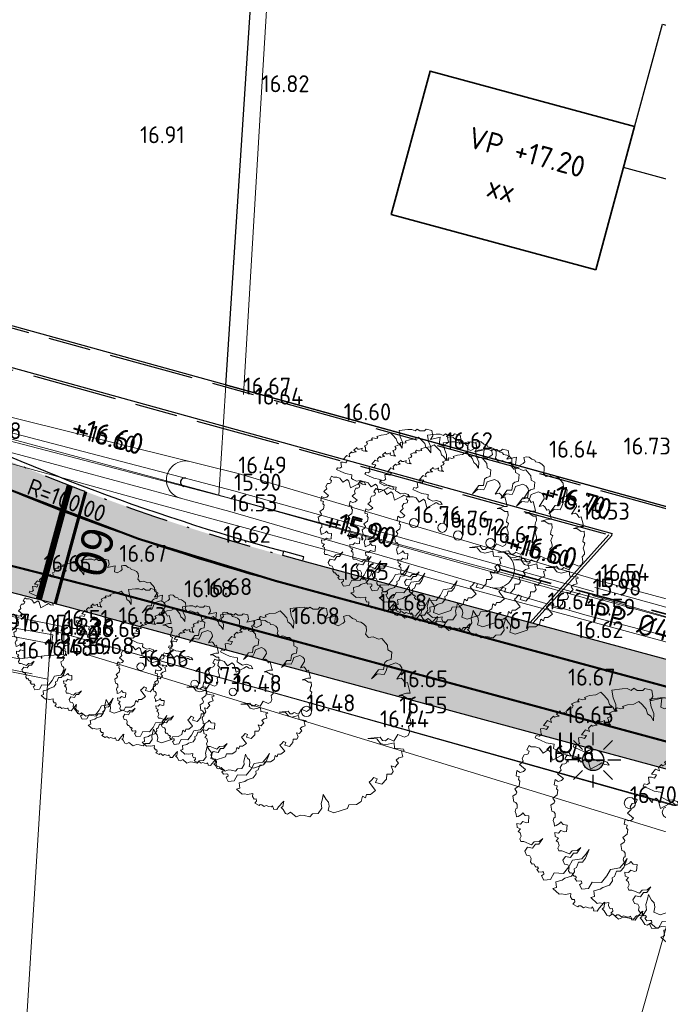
# Model space of a CAD drawing. Header units: metres. Extents: x 174255 to 175175, y 462028 to 462911.
# Tile 49 of 256: x 174619 to 174649, y 462233 to 462279. Entities that reach past the tile are written whole.
import ezdxf
from ezdxf.enums import TextEntityAlignment as Align
from ezdxf.lldxf.tags import DXFTag

# ---------------------------------------------------------------- set-up
doc = ezdxf.new("R2010")
doc.units = ezdxf.units.M
for name, pattern in [('RI-HWA', [7.4, 5, -2.4]), ('VH-GELEIDEBAND_50X200', [8, 4, -2, 0, -2]), ('VH-OPSLUITBAND_100X200', [16, 8, -2, 4, -2]), ('VH-OPSLUITBAND_120X250', [26, 16, -4, 2, -4]), ('VW-1-1_STREEP', [2, 1, -1])]:
    doc.linetypes.add(name, pattern=pattern)
for name, color, linetype, lineweight in [('B-ME-AL-PEIL_BRM-T20', 8, 'Continuous', 20), ('B-ME-AL-PEIL_MAAIVELD-T20', 8, 'Continuous', 20), ('B-ME-GR-BOOM-S', 8, 'Continuous', 20), ('B-ME-GR-HAAG-G', 8, 'GR-HAAG1', 20), ('B-ME-IE-TERREINAFSCHEIDING_KUNSTMATIG_RASTERHEKWERK-G', 8, 'IE-TERREINAFSCHEIDING-KUNSTMATIG-OPEN', 20), ('B-ME-WH-WATERGANG_SLOOT_BODEM-G', 8, 'Continuous', 20), ('B-ME-WH-WATERGANG_SLOOT_INSTEEK-G', 8, 'Continuous', 20), ('B-WE-GR-BOOM-S', 8, 'Continuous', 20), ('B-WE-GW-NAP-T20', 252, 'Continuous', 25), ('B-WE-IE-MEUBILAIR_WEGMEUBILAIR-LICHTMAST-UITHOUDER-6.00-S', 252, 'Continuous', 25), ('B-WE-OG-TERREIN_AGRARISCH-G', 8, 'Continuous', 20), ('B-WE-RI-PERSLEIDING-G', 8, 'RI-PERS', 20), ('B-WE-VH-KANTOPSLUITING-EINDVERLOOPBAND-50-200X200-G', 252, 'Continuous', 25), ('B-WE-VH-KANTOPSLUITING_ACHTERKANTBAND-G', 252, 'Continuous', 25), ('B-WE-VH-KANTOPSLUITING_GELEIDEBAND_50-200X200-G', 252, 'VH-GELEIDEBAND_50X200', 25), ('B-WE-VH-KANTOPSLUITING_OPSLUITBAND_100X200-G', 252, 'VH-OPSLUITBAND_100X200', 25), ('B-WE-VH-KANTOPSLUITING_OPSLUITBAND_120X250-G', 252, 'VH-OPSLUITBAND_120X250', 25), ('B-WE-VH-NAP-T20', 252, 'Continuous', 25), ('B-WE-VH-VERHARDING_ASFALT-G', 252, 'Continuous', 25), ('B-WE-VW-MARKERING_LANGS_STREEP_11_010-G', 8, 'VW-1-1_STREEP', 13), ('B-WE-WH-DUIKER_PP-G', 252, 'RI-HWA', 35), ('B-WE-WH-NAP-T20', 252, 'Continuous', 20), ('B-WE-WH-T20_BRM', 252, 'Continuous', 20), ('B-WE-WH-WATERGANG_BODEM-G', 252, 'Continuous', 25), ('B-XX-KG-GRENS_PERCEEL-BEREKEND-G', 213, 'Continuous', 20), ('B-XX-KG-GRENS_PERCEEL-G', 213, 'Continuous', 20), ('N-PV-KG-GRENS_UITGEEFBAAR-GEBIED-G', 170, 'Continuous', 30), ('N-WE-AL-WERKGRENS-G', 173, 'AL-WERKGRENS', 20), ('N-WE-OG-BEBOUWING_GARAGE-G', 142, 'Continuous', 25), ('N-WE-OG-BEBOUWING_WONINGBOUW-G', 7, 'Continuous', 35), ('N-WE-OG-BEBOUWING_WONINGBOUW_HUISNUMMER-T20', 7, 'Continuous', 25), ('N-WE-OG-BEBOUWING_WONINGBOUW_VLOERPEIL-T20', 7, 'Continuous', 25), ('N-WE-VH-T20', 7, 'Continuous', 25), ('N-WE-VH-VERHARDING_ASFALT-G', 50, 'Continuous', 25), ('N-WE-VH-VERHARDING_ASFALT_RIJBAAN-V', 254, 'Continuous', 25), ('N-WE-VH-VERHARDING_ASFALT_ROOD-V', 11, 'Continuous', 25), ('N-WE-VW-MARKERING_LANGS_STREEP_11_010-G', 7, 'VW-1-1_STREEP', 13), ('N-WE-VW-MARKERING_PUNTSTUK-V', 7, 'Continuous', 25)]:
    doc.layers.add(name, color=color, linetype=linetype, lineweight=lineweight)
doc.layers.add('N-WE-VH-MATERIAALGRENS-G', color=15, linetype='Continuous')
doc.styles.add('Drong', font='txt', dxfattribs={"height": 1.8})
doc.styles.add('NLCS-ISO-M500-T20', font='NLCS-ISO.ttf', dxfattribs={"height": 1})
doc.styles.get("Standard").update_dxf_attribs({"font": 'isocpeur.ttf'})
doc.linetypes.add('AL-WERKGRENS', pattern='A,10,[106,Afdeling.shx,S=1,R=0,X=0,Y=0],-2', length=12)
doc.linetypes.add('GR-HAAG1', pattern='A,6,[176,NLCS.SHX,S=0.125,R=0,X=0,Y=0],-2', length=8)
doc.linetypes.add('IE-TERREINAFSCHEIDING-KUNSTMATIG-OPEN', pattern='A,7,-1.5,[67,NLCS.SHX,S=0.75,R=0,X=0,Y=0],-1.5', length=10)
tags = doc.linetypes.add('RI-PERS', pattern='A,7,-2,["P",Standard,S=1.8,R=0,X=-0.5,Y=-0.9],-2,7,-2,[102,NLCS.SHX,S=1,R=180,X=0,Y=0],-2', length=22).pattern_tags.tags
tags[6] = DXFTag(74, 10)

# ---------------------------------------------------------------- blocks, each defined once
blk = doc.blocks.new('boom')
blk.add_lwpolyline([(-0.3058869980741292, 1.961443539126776), (-0.367967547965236, 2.058375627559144), (-0.4348348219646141, 2.112359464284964), (-0.4631247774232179, 2.207472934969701), (-0.5531377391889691, 2.307727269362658), (-0.6209857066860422, 2.375745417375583), (-0.7266629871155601, 2.320002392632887), (-0.8640880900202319, 2.305284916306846), (-0.9726863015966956, 2.266609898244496), (-0.9458113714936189, 2.227808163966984), (-1.008520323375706, 2.215868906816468), (-1.03390285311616, 2.221838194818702), (-1.086159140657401, 2.23527011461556), (-1.117513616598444, 2.197960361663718), (-1.084666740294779, 2.169604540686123), (-1.135430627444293, 2.169604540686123), (-1.165292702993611, 2.165127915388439), (-1.249446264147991, 2.128632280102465), (-1.21374823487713, 2.083561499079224), (-1.238172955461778, 2.046001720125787), (-1.294538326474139, 2.021588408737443), (-1.271991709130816, 1.976517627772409), (-1.266355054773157, 1.907032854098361), (-1.228778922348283, 1.87322959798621), (-1.330235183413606, 1.893887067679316), (-1.364053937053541, 1.910788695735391), (-1.358417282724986, 1.967127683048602), (-1.424176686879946, 1.937080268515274), (-1.482420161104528, 1.940836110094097), (-1.493692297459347, 1.976517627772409), (-1.572603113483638, 1.910788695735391), (-1.514359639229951, 1.867595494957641), (-1.570723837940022, 1.860083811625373), (-1.615815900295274, 1.843182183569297), (-1.638361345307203, 1.865717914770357), (-1.702241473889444, 1.803745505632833), (-1.679694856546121, 1.732382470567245), (-1.763198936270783, 1.76855995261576), (-1.851489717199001, 1.662658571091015), (-1.745539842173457, 1.645008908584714), (-1.784387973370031, 1.57793787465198), (-1.85502083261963, 1.59911855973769), (-1.918591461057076, 1.595588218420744), (-1.900932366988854, 1.475567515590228), (-1.890337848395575, 1.47203717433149), (-1.943312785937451, 1.436737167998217), (-2.006882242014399, 1.450857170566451), (-2.02807127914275, 1.401436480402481), (-1.918591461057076, 1.352016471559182), (-1.794983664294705, 1.295535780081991), (-1.625464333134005, 1.267295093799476), (-1.636060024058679, 1.168454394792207), (-1.590148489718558, 1.140214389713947), (-1.505388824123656, 1.09432404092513), (-1.410034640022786, 1.111974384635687), (-1.304084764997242, 1.076673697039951), (-1.26170551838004, 1.006073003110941), (-1.349996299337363, 1.020193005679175), (-1.417098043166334, 1.059023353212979), (-1.473604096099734, 1.023723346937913), (-1.660781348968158, 0.9248826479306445), (-1.706692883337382, 1.101384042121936), (-1.752603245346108, 1.143744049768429), (-1.862084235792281, 1.073144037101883), (-1.939780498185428, 1.179044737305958), (-2.021009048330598, 1.207284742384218), (-2.112830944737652, 1.207284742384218), (-2.157668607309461, 1.233627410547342), (-2.207795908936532, 1.145943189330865), (-2.162274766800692, 1.111974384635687), (-2.179932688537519, 1.055493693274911), (-2.211717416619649, 1.041373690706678), (-2.265102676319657, 1.033418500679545), (-2.306358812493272, 0.9604088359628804), (-2.285881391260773, 0.9001723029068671), (-2.335325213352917, 0.8507516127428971), (-2.36357765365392, 0.8260412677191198), (-2.23643874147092, 0.7201405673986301), (-2.282350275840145, 0.6777805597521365), (-2.352983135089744, 0.6601302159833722), (-2.42008370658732, 0.6989605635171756), (-2.44127391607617, 0.5859991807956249), (-2.423615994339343, 0.5789391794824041), (-2.374173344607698, 0.5683495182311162), (-2.38476786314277, 0.5048088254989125), (-2.356514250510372, 0.4730384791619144), (-2.374173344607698, 0.3741977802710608), (-2.465995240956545, 0.3035970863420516), (-2.427147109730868, 0.236526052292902), (-2.437742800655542, 0.2012260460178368), (-2.508375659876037, 0.1518053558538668), (-2.487185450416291, 0.02472465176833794), (-2.448337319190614, 0.0106046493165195), (-2.416176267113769, -0.03011826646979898), (-2.416176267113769, -0.1056329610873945), (-2.442840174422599, -0.123401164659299), (-2.460616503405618, -0.1767057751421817), (-2.438396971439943, -0.2344522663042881), (-2.433952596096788, -0.2966413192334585), (-2.398399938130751, -0.2833149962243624), (-2.322850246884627, -0.2433367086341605), (-2.296186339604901, -0.2078003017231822), (-2.247301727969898, -0.2655467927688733), (-2.162863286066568, -0.2744312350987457), (-2.170781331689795, -0.412212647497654), (-2.219308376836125, -0.4221115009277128), (-2.295564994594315, -0.3943947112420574), (-2.347062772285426, -0.448839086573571), (-2.426291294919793, -0.4369604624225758), (-2.417377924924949, -0.5220912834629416), (-2.34508267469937, -0.5537682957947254), (-2.393609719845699, -0.6111823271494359), (-2.349044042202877, -0.6398890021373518), (-2.333198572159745, -0.7101722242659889), (-2.355987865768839, -0.7674179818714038), (-2.336416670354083, -0.8247080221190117), (-2.272109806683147, -0.8247080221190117), (-2.109946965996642, -0.8903817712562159), (-2.049833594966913, -0.8288998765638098), (-1.946385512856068, -0.8219134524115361), (-1.868099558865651, -0.7562390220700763), (-1.954772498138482, -0.8764089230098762), (-2.02606890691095, -0.8764089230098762), (-2.084783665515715, -0.9672351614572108), (-2.196619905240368, -0.9462752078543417), (-2.251139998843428, -1.030114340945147), (-2.214793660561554, -1.112556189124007), (-2.14674231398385, -1.126996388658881), (-2.119881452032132, -1.18313371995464), (-2.127207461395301, -1.255135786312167), (-2.094242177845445, -1.306391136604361), (-2.061276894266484, -1.301509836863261), (-2.033195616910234, -1.347883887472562), (-2.006334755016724, -1.373511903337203), (-1.983137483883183, -1.367409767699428), (-1.962381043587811, -1.402801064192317), (-1.996567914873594, -1.423547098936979), (-1.952614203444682, -1.480904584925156), (-1.881799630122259, -1.473582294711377), (-1.851276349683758, -1.476023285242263), (-1.84517192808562, -1.523617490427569), (-1.869590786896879, -1.535821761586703), (-1.89523006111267, -1.555347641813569), (-1.84293977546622, -1.650591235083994), (-1.701030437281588, -1.636952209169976), (-1.624783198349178, -1.495622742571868), (-1.419942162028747, -1.506018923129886), (-1.30532276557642, -1.364175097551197), (-1.231639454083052, -1.225058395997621), (-1.02696254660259, -1.195052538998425), (-0.9341758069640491, -1.083213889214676), (-0.8714082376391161, -0.9904691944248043), (-0.9478207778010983, -1.181413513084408), (-1.013317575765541, -1.26324698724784), (-1.100645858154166, -1.265974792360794), (-1.141581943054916, -1.377813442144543), (-1.196161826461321, -1.405091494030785), (-1.185246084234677, -1.473285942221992), (-1.253470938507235, -1.566029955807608), (-1.395380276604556, -1.609674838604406), (-1.449211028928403, -1.651869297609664), (-1.586414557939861, -1.683966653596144), (-1.572767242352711, -1.806074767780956), (-1.651909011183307, -1.830624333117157), (-1.512728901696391, -1.953374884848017), (-1.463606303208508, -1.94246366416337), (-1.389922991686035, -1.958829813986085), (-1.264387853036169, -1.937008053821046), (-1.274154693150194, -2.007791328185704), (-1.235320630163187, -2.06854835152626), (-1.186353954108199, -2.065173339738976), (-1.179600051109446, -2.117492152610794), (-1.220123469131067, -2.164747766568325), (-1.117126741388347, -2.220442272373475), (-1.091799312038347, -2.19850197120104), (-1.051275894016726, -2.200189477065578), (-0.9955564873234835, -2.244070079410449), (-0.9499673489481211, -2.220442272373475), (-0.8891822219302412, -2.242381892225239), (-0.8199550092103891, -2.252508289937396), (-0.8030696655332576, -2.225505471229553), (-0.7743658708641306, -2.28626249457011), (-0.7777434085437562, -2.306515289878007), (-0.7000729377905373, -2.313265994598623), (-0.6561731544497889, -2.252508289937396), (-0.5481107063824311, -2.129306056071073), (-0.5362910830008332, -2.119179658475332), (-0.5582409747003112, -2.244070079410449), (-0.5970762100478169, -2.262634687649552), (-0.5514870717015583, -2.309890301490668), (-0.4958825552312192, -2.403423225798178), (-0.4448970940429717, -2.420410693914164), (-0.3735162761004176, -2.376242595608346), (-0.2409529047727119, -2.488361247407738), (-0.1389796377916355, -2.447590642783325), (-0.05400308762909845, -2.457783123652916), (0.0785602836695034, -2.488361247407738), (0.1431426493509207, -2.41361570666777), (0.2791058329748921, -2.410218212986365), (0.3599697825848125, -2.285145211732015), (0.3450814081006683, -2.174336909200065), (0.3782689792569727, -2.059551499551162), (0.3982423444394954, -1.961784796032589), (0.4636675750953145, -2.077842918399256), (0.519553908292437, -2.138910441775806), (0.5372727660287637, -2.232924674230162), (0.5124666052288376, -2.340019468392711), (0.6494309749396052, -2.392442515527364), (0.9663755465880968, -2.28754941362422), (1.000460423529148, -2.199785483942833), (1.181574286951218, -2.196114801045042), (1.293255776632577, -2.126619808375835), (1.326109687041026, -1.995529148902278), (1.392091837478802, -2.040497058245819), (1.416086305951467, -1.956557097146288), (1.509061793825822, -1.956557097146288), (1.632029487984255, -1.8666219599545), (1.47607071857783, -1.668764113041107), (1.524057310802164, -1.632790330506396), (1.587187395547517, -1.556243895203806), (1.665020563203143, -1.590820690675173), (1.632029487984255, -1.674759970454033), (1.775952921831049, -1.717929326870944), (1.890494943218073, -1.594280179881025), (1.896397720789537, -1.480046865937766), (2.008382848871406, -1.480046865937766), (2.048199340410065, -1.412886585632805), (2.000917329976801, -1.286028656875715), (2.092993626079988, -1.310902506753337), (2.130321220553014, -1.261154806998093), (2.172626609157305, -1.221355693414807), (2.115390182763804, -1.149220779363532), (2.182581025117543, -1.096985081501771), (2.272168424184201, -1.069623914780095), (2.239817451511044, -0.9427659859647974), (2.304519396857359, -0.9203794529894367), (2.29207725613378, -0.8930176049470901), (2.080550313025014, -0.8656557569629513), (2.06810817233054, -0.7387978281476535), (1.854092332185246, -0.7910335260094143), (1.744596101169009, -0.7562097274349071), (1.65749759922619, -0.644276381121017), (1.450948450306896, -0.6393017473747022), (1.736858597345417, -0.6042783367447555), (1.796356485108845, -0.6887898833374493), (1.868380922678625, -0.6919203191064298), (1.927878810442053, -0.6418387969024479), (2.059401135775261, -0.7013102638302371), (2.159608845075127, -0.544807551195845), (2.316183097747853, -0.6105385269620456), (2.397601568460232, -0.5667178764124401), (2.428917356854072, -0.4884665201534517), (2.403849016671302, -0.3588439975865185), (2.471286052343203, -0.2970555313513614), (2.465665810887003, -0.2408834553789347), (2.431196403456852, -0.1345072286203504), (2.458827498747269, -0.0654611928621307), (2.48093214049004, -0.00746263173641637), (2.42566994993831, 0.03672726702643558), (2.44224813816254, 0.1416769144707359), (2.469879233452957, 0.1913905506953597), (2.458827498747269, 0.3073876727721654), (2.381459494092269, 0.3046258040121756), (2.265409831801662, 0.3791955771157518), (2.182516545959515, 0.3791955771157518), (2.35935485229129, 0.4316704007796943), (2.445011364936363, 0.4316704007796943), (2.431196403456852, 0.4896696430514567), (2.380280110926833, 0.6839297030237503), (2.325674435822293, 0.6644365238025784), (2.274970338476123, 0.7502056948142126), (2.232065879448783, 0.7852924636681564), (2.130657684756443, 0.7580028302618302), (2.255468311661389, 0.9568301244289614), (2.247667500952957, 1.027004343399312), (2.200863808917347, 1.097179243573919), (2.107255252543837, 1.143962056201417), (1.916137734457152, 1.077686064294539), (1.877133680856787, 0.9607290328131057), (1.830329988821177, 0.8710616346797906), (1.670414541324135, 0.8866559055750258), (1.533902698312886, 0.7657999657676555), (1.697717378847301, 0.9841204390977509), (1.818628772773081, 0.9880186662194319), (1.845931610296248, 1.151759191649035), (1.900536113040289, 1.198542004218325), (1.998045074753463, 1.22193341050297), (2.017222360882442, 1.394816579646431), (1.920916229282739, 1.451441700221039), (1.912237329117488, 1.565008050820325), (1.781351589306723, 1.716587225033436), (1.70282295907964, 1.706775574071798), (1.570305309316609, 1.760739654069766), (1.462328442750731, 1.741116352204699), (1.393614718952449, 1.824515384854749), (1.413246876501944, 1.903007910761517), (1.408339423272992, 2.006030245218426), (1.348060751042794, 2.065731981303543), (1.279852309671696, 2.105967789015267), (1.188162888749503, 2.123849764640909), (1.163563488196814, 2.169674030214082), (1.084173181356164, 2.192027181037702), (1.018201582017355, 2.250144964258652), (0.9432849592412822, 2.259085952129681), (0.8782699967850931, 2.241509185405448), (0.9028096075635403, 2.123770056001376), (0.8635452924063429, 2.084523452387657), (0.745752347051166, 2.020747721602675), (0.6623150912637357, 2.059994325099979), (0.6837140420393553, 2.248067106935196), (0.4365452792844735, 2.192450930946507), (0.495441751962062, 2.285661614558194), (0.4709009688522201, 2.423024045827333), (0.3187523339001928, 2.457364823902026), (0.2794880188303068, 2.413212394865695), (0.1567864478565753, 2.413212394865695), (0.08316527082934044, 2.462270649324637), (0.02917742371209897, 2.418118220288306), (-0.05691346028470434, 2.454903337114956), (-0.1622366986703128, 2.452458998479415), (-0.3862238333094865, 2.424999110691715), (-0.3586719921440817, 2.258476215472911), (-0.2992636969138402, 2.118135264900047), (-0.3058869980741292, 1.961443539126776)])
blk.add_circle((0, 0), 0.12)
blk = doc.blocks.new('lichtmast 5.00 m')
blk.add_hatch(color=256).paths.add_polyline_path([(-0.2500000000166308, 0, 1), (0.2500000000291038, 0)])
for p, q in [((0, 0.3499999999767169), (0, 0.6500000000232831)), ((-0.2474873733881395, 0.2474873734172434), (-0.4596194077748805, 0.4596194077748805)), ((0.2474873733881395, 0.247487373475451), (0.4596194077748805, 0.4596194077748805)), ((-0.3500000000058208, 0), (-0.6499999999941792, 0)), ((-0.2500000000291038, 0), (0.2500000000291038, 0)), ((0.3500000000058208, 0), (0.6499999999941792, 0)), ((-0.2474873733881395, -0.2474873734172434), (-0.4596194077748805, -0.4596194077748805)), ((0, -0.6500000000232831), (0, -0.3499999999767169)), ((0.2474873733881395, -0.247487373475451), (0.459619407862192, -0.4596194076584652))]:
    blk.add_line(p, q)
blk.add_circle((0, 0), 0.2500000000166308)

msp = doc.modelspace()

# ---------------------------------------------------------------- hatches: boundary and pattern name
at = {"layer": 'N-WE-VH-VERHARDING_ASFALT_RIJBAAN-V'}
h = msp.add_hatch(color=256, dxfattribs=at)
h.dxf.hatch_style = 1
edge = h.paths.add_edge_path()
edge.add_line((174596.8540240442, 462266.6000458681), (174595.8688537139, 462263.5029599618))
edge.add_arc((174595.6409137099, 462262.788436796), 0.7499999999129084, -100.13378693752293, 72.30679935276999, ccw=False)
edge.add_line((174595.508953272, 462262.0501370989), (174594.9371247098, 462258.8508384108))
edge.add_line((174594.9371247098, 462258.8508384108), (174597.8584804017, 462258.3286881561))
edge.add_arc((174544.8543713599, 461961.7783097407), 301.2500000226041, 74.85963460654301, 79.86621309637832, ccw=False)
edge.add_line((174623.5362405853, 462252.5715798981), (174653.8788924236, 462244.3615667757))
edge.add_line((174653.8788924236, 462244.3615667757), (174660.8212337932, 462242.7757974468))
edge.add_line((174660.8212337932, 462242.7757974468), (174681.8867113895, 462237.0956494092))
edge.add_line((174681.8867113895, 462237.0956494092), (174682.5373243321, 462239.002504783))
edge.add_line((174682.5373243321, 462239.002504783), (174661.3063210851, 462244.7859102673))
edge.add_line((174661.3063210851, 462244.7859102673), (174655.7265810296, 462246.451523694))
edge.add_line((174655.7265810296, 462246.451523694), (174631.3990785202, 462253.0339778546))
edge.add_arc((174657.8440221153, 462350.7694752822), 101.2499999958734, 243.4005454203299, 254.8596346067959, ccw=False)
edge.add_arc((174564.0402764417, 462163.4432697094), 108.2499999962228, 63.40054542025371, 72.35434605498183)
at = {"layer": 'N-WE-VH-VERHARDING_ASFALT_ROOD-V'}
h = msp.add_hatch(color=256, dxfattribs=at)
h.dxf.hatch_style = 1
edge = h.paths.add_edge_path()
edge.add_arc((174564.0402764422, 462163.4432697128), 109.4999999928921, 63.4005454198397, 87.85029939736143)
edge.add_line((174568.1476818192, 462272.8662070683), (174568.10079363, 462271.6170867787))
edge.add_arc((174564.040276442, 462163.443269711), 108.2499999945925, 63.40054542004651, 87.85029939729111, ccw=False)
edge.add_arc((174657.8440221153, 462350.7694752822), 101.2499999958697, 243.4005454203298, 254.8596346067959)
edge.add_line((174631.3990785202, 462253.0339778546), (174655.7265810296, 462246.451523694))
edge.add_line((174655.7265810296, 462246.451523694), (174661.3063210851, 462244.7859102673))
edge.add_line((174661.3063210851, 462244.7859102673), (174682.5373243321, 462239.002504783))
edge.add_line((174682.5373243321, 462239.002504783), (174682.9421733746, 462240.1890606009))
edge.add_line((174682.9421733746, 462240.1890606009), (174661.5999745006, 462246.002756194))
edge.add_line((174661.5999745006, 462246.002756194), (174656.0686526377, 462247.6539162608))
edge.add_line((174656.0686526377, 462247.6539162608), (174631.7255593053, 462254.240588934))
edge.add_arc((174657.8440221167, 462350.7694752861), 100.0000000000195, 243.40054542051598, 254.8596346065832, ccw=False)
h = msp.add_hatch(color=256, dxfattribs=at)
h.dxf.hatch_style = 1
edge = h.paths.add_edge_path()
edge.add_arc((174557.0515240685, 462162.7677710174), 101.2500000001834, 79.8662130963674, 121.8054001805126)
edge.add_line((174503.6891395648, 462248.8143771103), (174495.8416462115, 462243.9477010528))
edge.add_arc((174760.0183891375, 461817.9638858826), 501.2499997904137, 121.8054001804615, 123.7976785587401)
edge.add_arc((174200.4188712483, 462653.9569358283), 504.7500001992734, 301.56478024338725, 303.7976785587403, ccw=False)
edge.add_line((174464.6364419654, 462223.8852696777), (174441.5798745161, 462209.7203043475))
edge.add_line((174441.5798745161, 462209.7203043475), (174426.6240007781, 462200.8053942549))
edge.add_line((174426.6240007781, 462200.8053942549), (174427.304206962, 462199.5881513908))
edge.add_line((174427.304206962, 462199.5881513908), (174442.2342023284, 462208.6552432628))
edge.add_line((174442.2342023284, 462208.6552432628), (174465.2907697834, 462222.8202085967))
edge.add_arc((174200.4188713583, 462653.9569356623), 506.0000000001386, 301.5647802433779, 303.7976785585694)
edge.add_arc((174760.0183892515, 461817.963885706), 500.0000000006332, 121.8054001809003, 123.7976785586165, ccw=False)
edge.add_line((174496.5004410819, 462242.8853972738), (174504.3479344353, 462247.7520733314))
edge.add_arc((174557.0515240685, 462162.7677710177), 99.9999999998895, 79.86621309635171, 121.80540018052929, ccw=False)
edge.add_line((174574.6462490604, 462261.2077306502), (174597.6385463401, 462257.0981886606))
edge.add_arc((174544.8543713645, 461961.7783097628), 300.0000000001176, 74.85963460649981, 79.86621309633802, ccw=False)
edge.add_line((174623.2097597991, 462251.364968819), (174653.5763551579, 462243.148477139))
edge.add_line((174653.5763551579, 462243.148477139), (174660.5279753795, 462241.5605883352))
edge.add_line((174660.5279753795, 462241.5605883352), (174681.4823111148, 462235.9104088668))
edge.add_line((174681.4823111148, 462235.9104088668), (174681.8867113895, 462237.0956494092))
edge.add_line((174681.8867113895, 462237.0956494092), (174660.8212337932, 462242.7757974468))
edge.add_line((174660.8212337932, 462242.7757974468), (174653.8788924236, 462244.3615667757))
edge.add_line((174653.8788924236, 462244.3615667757), (174623.5362405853, 462252.5715798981))
edge.add_arc((174544.8543713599, 461961.7783097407), 301.2500000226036, 74.85963460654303, 79.86621309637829)
edge.add_line((174597.8584804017, 462258.3286881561), (174574.8661831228, 462262.4382301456))

# ---------------------------------------------------------------- linework, layer by layer
at = {"layer": 'B-ME-GR-HAAG-G', "ltscale": 0.5}
msp.add_lwpolyline([(174629.8964723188, 462261.8199681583), (174630.7473264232, 462276.0799591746), (174631.7708484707, 462292.8118921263)], dxfattribs=at)
at = {"layer": 'B-ME-IE-TERREINAFSCHEIDING_KUNSTMATIG_RASTERHEKWERK-G', "ltscale": 0.5}
msp.add_line((174650.9014599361, 462240.8591965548), (174622.4562564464, 462249.5760933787), dxfattribs=at)
at = {"layer": 'B-ME-WH-WATERGANG_SLOOT_BODEM-G'}
for points in [[(174614.5489884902, 462261.187177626), (174616.6513341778, 462260.6157396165), (174629.4427367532, 462257.2869608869), (174646.4094580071, 462252.529562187)], [(174614.4440712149, 462260.8011823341), (174616.548503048, 462260.22917729), (174629.3383613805, 462256.9008004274), (174646.3014646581, 462252.1444161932)], [(174617.5929346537, 462250.6816361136), (174620.8388920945, 462250.061624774), (174620.9056854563, 462250.4894962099), (174615.4507467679, 462251.4519518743), (174598.7103845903, 462254.7743264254), (174586.502831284, 462257.1480661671), (174583.4200144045, 462257.7938884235), (174579.3712422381, 462258.4703072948), (174579.3002276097, 462258.02414528), (174583.2778165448, 462257.3174307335), (174617.5929346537, 462250.6816361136)], [(174646.3574604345, 462252.3381445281), (174663.2853279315, 462247.4767514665), (174676.9531762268, 462243.5653831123), (174681.1605737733, 462242.8187590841), (174682.6057040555, 462242.4742563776), (174694.6875581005, 462238.9314679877)], [(174646.4614555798, 462252.7209798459), (174663.4528438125, 462248.0214619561), (174677.0934673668, 462244.2297780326), (174680.9760497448, 462243.2117105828), (174681.4253470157, 462243.5195522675)]]:
    msp.add_lwpolyline(points, dxfattribs=at)
for centre, radius, start, end in [((174627.1217472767, 462257.6843037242), 0.200000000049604, 75.41313869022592, 255.4131386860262), ((174641.7997134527, 462253.614402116), 0.1999999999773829, 254.3367225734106, 73.47497586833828)]:
    msp.add_arc(centre, radius, start, end, dxfattribs=at)
at = {"layer": 'B-ME-WH-WATERGANG_SLOOT_INSTEEK-G'}
for points in [[(174735.4715005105, 462458.9446241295), (174719.5907471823, 462419.5142797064), (174712.4147626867, 462400.6510472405), (174704.8279010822, 462381.5236207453), (174697.3428314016, 462362.4395456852), (174689.2945885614, 462343.4406359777), (174687.8497777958, 462338.8945179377), (174684.7501937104, 462318.704484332), (174682.5371537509, 462298.817173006), (174680.9050577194, 462277.6378016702), (174679.7402840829, 462260.9546811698), (174679.1487384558, 462252.6316690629), (174679.6844743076, 462247.5085952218), (174679.0728473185, 462245.9955844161), (174677.7460215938, 462244.642675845), (174646.7433779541, 462253.0238288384), (174629.6444792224, 462258.0968777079), (174616.2893949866, 462261.3954567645), (174614.2493288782, 462262.0021213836), (174613.8696732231, 462260.5406025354), (174615.2393840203, 462260.0755571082)], [(174615.2393840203, 462260.0755571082), (174629.245689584, 462256.3070889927), (174646.10537275, 462251.3922095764)], [(174615.1700903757, 462250.1034859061), (174619.3234954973, 462249.3612537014), (174620.486179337, 462249.4905871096), (174621.3971387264, 462249.5553919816), (174621.433812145, 462250.860485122), (174615.2552007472, 462252.0904363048), (174598.8210714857, 462255.4232474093), (174586.7066864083, 462258.0531163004), (174579.3351683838, 462259.1437633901), (174578.78519711, 462258.1949091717), (174579.1195386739, 462257.4325315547), (174583.4678398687, 462256.42486457), (174615.1700903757, 462250.1034859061)], [(174646.10537275, 462251.3922095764), (174663.2525589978, 462246.954824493), (174676.8526264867, 462242.9010265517), (174680.7497306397, 462242.1111236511), (174694.4664259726, 462238.0797846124)]]:
    msp.add_lwpolyline(points, dxfattribs=at)
for centre, radius, start, end in [((174627.1489865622, 462257.7945884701), 0.8918515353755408, 76.12615920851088, 256.1261592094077), ((174627.1489865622, 462257.7945884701), 0.8918515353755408, 76.12615920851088, 256.1261592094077), ((174641.7871384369, 462253.5720175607), 0.8841773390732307, 253.4749758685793, 73.4749758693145), ((174641.7871384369, 462253.5720175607), 0.8841773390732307, 253.4749758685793, 73.4749758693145)]:
    msp.add_arc(centre, radius, start, end, dxfattribs=at)
at = {"layer": 'B-WE-OG-TERREIN_AGRARISCH-G'}
msp.add_lwpolyline([(174661.0420000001, 462164.9899999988), (174657.314, 462166.3550000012), (174653.528, 462169.9040000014), (174653.956, 462175.5969999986), (174642.05, 462177.9780000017), (174635.171, 462178.1100000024), (174633.299, 462175.8200000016), (174626.556, 462177.9490000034), (174623.598, 462185.4020000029), (174633.187, 462221.1050000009), (174644.419, 462217.6980000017), (174651.046, 462240.9490000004)], dxfattribs=at)
at = {"layer": 'B-WE-RI-PERSLEIDING-G', "ltscale": 0.4}
msp.add_lwpolyline([(174678.601, 462235.916), (174677.345, 462236.905), (174677.165, 462238.047), (174677.778, 462240.685), (174677.778, 462241.827), (174677.237, 462242.639), (174676.371, 462242.951), (174624.865, 462256.92), (174615.773, 462259.439), (174612.075, 462260.494), (174591.579, 462265.81), (174584.118, 462267.779), (174582.764, 462268.333), (174581.986, 462269.543), (174581.633, 462270.665), (174581.698, 462272.052), (174581.859, 462273.599), (174577.122, 462274.263), (174577.996, 462279.885), (174578.786, 462288.205), (174580.186, 462301.035), (174580.966, 462308.485)], dxfattribs=at)
at = {"layer": 'B-WE-VH-KANTOPSLUITING-EINDVERLOOPBAND-50-200X200-G'}
msp.add_lwpolyline([(174631.7255593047, 462254.2405889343), (174632.6908481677, 462253.9794043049), (174632.7430850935, 462254.1724620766), (174631.7777962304, 462254.4336467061)], close=True, dxfattribs=at)
msp.add_lwpolyline([(174631.7255593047, 462254.2405889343), (174632.6908481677, 462253.9794043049), (174632.7430850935, 462254.1724620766), (174631.7777962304, 462254.4336467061)], close=True, dxfattribs=at)
at = {"layer": 'B-WE-VH-KANTOPSLUITING_ACHTERKANTBAND-G'}
for p, q in [((174612.2993999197, 462264.9296914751), (174647.2882740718, 462255.2618452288)), ((174612.2993999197, 462264.9296914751), (174647.2882740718, 462255.2618452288)), ((174643.5492619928, 462251.0413710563), (174647.2616401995, 462255.1654545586)), ((174643.5492619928, 462251.0413710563), (174647.2616401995, 462255.1654545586)), ((174647.2616401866, 462255.1654545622), (174647.2882733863, 462255.2618426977)), ((174647.2616401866, 462255.1654545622), (174647.2882733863, 462255.2618426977))]:
    msp.add_line(p, q, dxfattribs=at)
msp.add_lwpolyline([(174673.6457587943, 462249.9501525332), (174584.7039725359, 462274.5258365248)], dxfattribs=at)
msp.add_lwpolyline([(174673.6457587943, 462249.9501525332), (174584.7039725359, 462274.5258365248)], dxfattribs=at)
msp.add_arc((174657.8440221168, 462350.769475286), 99.8, 243.400545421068, 254.8596346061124, dxfattribs=at)
msp.add_arc((174657.8440221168, 462350.769475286), 99.8, 243.400545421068, 254.8596346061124, dxfattribs=at)
at = {"layer": 'B-WE-VH-KANTOPSLUITING_GELEIDEBAND_50-200X200-G', "ltscale": 0.5}
msp.add_arc((174657.8440221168, 462350.769475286), 100, 243.400545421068, 254.8596346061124, dxfattribs=at)
msp.add_arc((174657.8440221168, 462350.769475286), 100, 243.400545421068, 254.8596346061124, dxfattribs=at)
at = {"layer": 'B-WE-VH-KANTOPSLUITING_OPSLUITBAND_100X200-G', "ltscale": 0.5}
msp.add_line((174612.2727667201, 462264.83330334), (174647.2616421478, 462255.1654567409), dxfattribs=at)
msp.add_line((174612.2727667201, 462264.83330334), (174647.2616421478, 462255.1654567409), dxfattribs=at)
msp.add_lwpolyline([(174673.7451681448, 462249.818937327), (174584.6403440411, 462274.4396706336)], dxfattribs=at)
msp.add_lwpolyline([(174673.7451681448, 462249.818937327), (174584.6403440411, 462274.4396706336)], dxfattribs=at)
at = {"layer": 'B-WE-VH-KANTOPSLUITING_OPSLUITBAND_120X250-G', "ltscale": 0.5}
msp.add_line((174643.419427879, 462251.0765011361), (174647.1323428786, 462255.2011809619), dxfattribs=at)
msp.add_line((174643.419427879, 462251.0765011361), (174647.1323428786, 462255.2011809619), dxfattribs=at)
at = {"layer": 'B-WE-VH-VERHARDING_ASFALT-G'}
for p, q in [((174632.6921541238, 462253.9842308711), (174656.0686526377, 462247.6539162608)), ((174623.2097597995, 462251.3649688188), (174653.5763551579, 462243.148477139))]:
    msp.add_line(p, q, dxfattribs=at)
msp.add_arc((174544.8543713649, 461961.7783097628), 300, 74.8596346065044, 79.86621309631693, dxfattribs=at)
at = {"layer": 'B-WE-VW-MARKERING_LANGS_STREEP_11_010-G', "ltscale": 2, "const_width": 0.1, "flags": 128}
msp.add_lwpolyline([(174597.8055733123, 462266.2925148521, -0.03677538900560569), (174612.5092762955, 462260.2359272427, 0.05004141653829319), (174631.3990785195, 462253.0339778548), (174655.7265810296, 462246.451523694), (174661.3063210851, 462244.7859102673)], format="xyb", dxfattribs=at)
at = {"layer": 'B-WE-VW-MARKERING_LANGS_STREEP_11_010-G', "ltscale": 2, "flags": 128}
msp.add_lwpolyline([(174595.9215243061, 462258.674891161, 0.1, 0.1, 0), (174597.858480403, 462258.3286881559, 0.1, 0.1, -0.02184879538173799), (174623.5362405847, 462252.5715798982, 0.1, 0.1, 0), (174653.8788924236, 462244.3615667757, 0.1, 0.1, 0), (174660.8212337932, 462242.7757974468, 0, 0, 0)], format="xyseb", dxfattribs=at)
at = {"layer": 'B-WE-WH-DUIKER_PP-G', "ltscale": 0.5, "flags": 128}
msp.add_lwpolyline([(174641.9929102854, 462253.5626818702), (174656.6982773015, 462249.6259444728)], dxfattribs=at)
at = {"layer": 'B-WE-WH-WATERGANG_BODEM-G'}
for centre, radius, start, end in [((174627.1217472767, 462257.6843037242), 0.200000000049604, 75.41313869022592, 255.4131386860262), ((174641.7997134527, 462253.614402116), 0.1999999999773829, 254.3367225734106, 73.47497586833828)]:
    msp.add_arc(centre, radius, start, end, dxfattribs=at)
at = {"layer": 'B-XX-KG-GRENS_PERCEEL-BEREKEND-G'}
for points in [[(174630, 462262.01), (174584.707, 462274.525), (174591.833, 462347.751), (174635.8, 462345.444)], [(174538.3891990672, 462257.2736030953), (174544.5280939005, 462258.2922262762), (174554.3216816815, 462259.2606468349), (174563.5931634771, 462259.1911823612), (174572.8653587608, 462258.1660508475), (174582.1605825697, 462256.1491685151), (174619.919983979, 462248.6541627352)]]:
    msp.add_lwpolyline(points, dxfattribs=at)
at = {"layer": 'B-XX-KG-GRENS_PERCEEL-G', "flags": 128}
for points in [[(174635.492, 462345.424), (174633.918, 462336.84), (174631.062, 462293.003), (174629.061, 462262.261)], [(174564.891, 462275.115), (174582.373, 462269.973), (174597.06, 462265.687), (174609.687, 462262.213), (174628.526, 462257.132), (174628.724, 462257.079)], [(174629.061, 462262.261), (174628.724, 462257.079)], [(174628.724, 462257.079), (174629.662, 462256.826), (174677.48, 462243.744), (174681.497, 462242.643)], [(174652.229, 462241.9), (174620.813, 462250.715), (174620.668, 462248.404)], [(174614.834, 462140.101), (174615.5, 462153.1), (174617.473, 462190.84), (174619.04, 462222.36), (174620.668, 462248.404)]]:
    msp.add_lwpolyline(points, dxfattribs=at)
at = {"layer": 'N-PV-KG-GRENS_UITGEEFBAAR-GEBIED-G'}
msp.add_lwpolyline([(174673.6457587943, 462249.9501525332), (174629.0615408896, 462262.2693075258), (174631.9323497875, 462306.3620769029), (174677.6935020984, 462303.7442534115), (174676.9676972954, 462298.2100260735), (174675.4050956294, 462277.9324686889), (174673.7010379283, 462262.2095388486)], close=True, dxfattribs=at)
at = {"layer": 'N-WE-AL-WERKGRENS-G', "flags": 128}
msp.add_lwpolyline([(174681.5973007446, 462243.5125462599), (174681.058, 462261.019), (174682.966, 462284.801), (174683.583, 462297.765), (174686.249, 462320.652), (174688.507, 462336.11), (174690.024, 462341.923), (174715.341, 462404.33), (174717.601, 462411.68), (174737.648, 462460.859), (174741.719, 462470.505), (174748.8174954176, 462487.3586613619), (174674.4426188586, 462494.0136810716, 0.04199874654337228), (174666.0577772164, 462494.0580673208), (174643.5965542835, 462492.2877370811, -0.02119842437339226), (174639.3615599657, 462492.1340915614), (174613.9155730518, 462492.2899863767), (174609.2232672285, 462496.2598588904), (174608.9575721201, 462517.182709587), (174610.5956108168, 462533.7283149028), (174610.9540414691, 462546.9261407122), (174609.5377019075, 462546.9261407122), (174609.5576061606, 462563.2145506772), (174618.4041220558, 462564.58360208), (174617.8821627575, 462574.521242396), (174609.6591004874, 462573.6964514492), (174609.1962527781, 462609.6936768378), (174614.4864065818, 462610.5266680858), (174612.9706969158, 462619.9735749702), (174609.0880396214, 462619.5310938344), (174608.9272320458, 462630.6163253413), (174611.9378306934, 462638.3239748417), (174653.3349444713, 462646.1372608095), (174694.6818985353, 462654.970900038), (174753.65584954, 462669.6940842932), (174754.2374067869, 462666.5807575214), (174760.4149001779, 462667.3878026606), (174761.8521453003, 462678.247315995), (174772.3394313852, 462679.7783996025), (174801.2688373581, 462672.4202533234), (174803.3914212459, 462678.6153061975), (174801.3912631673, 462679.5941639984), (174797.2767374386, 462686.2291198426), (174795.7751198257, 462697.8273500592), (174787.848539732, 462696.8455267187), (174788.4591136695, 462691.5931226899), (174783.4545685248, 462686.9545733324), (174765.0261672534, 462688.3792341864), (174763.0242693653, 462691.2723908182), (174740.9829572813, 462686.155677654), (174741.9639806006, 462681.4808580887), (174695.5872891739, 462670.3409632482), (174674.2147626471, 462665.2945028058), (174611.4374820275, 462653.0732600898), (174598.8645312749, 462662.13523327), (174595.0223441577, 462656.9130516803), (174598.2662547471, 462653.8008350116), (174601.5634410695, 462645.0663725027), (174585.1842807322, 462641.5586732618), (174585.8464585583, 462637.5875608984), (174468.1056243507, 462610.7709373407), (174467.2560214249, 462614.5686403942), (174459.4445290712, 462613.0280098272), (174458.9501893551, 462618.3943176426), (174449.1204393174, 462618.0455648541), (174449.2902757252, 462624.9096309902), (174429.9505628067, 462629.3682605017), (174428.4125051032, 462620.5774745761), (174434.3719258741, 462618.9092756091), (174430.6410069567, 462597.2567441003), (174453.0229303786, 462592.7961489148), (174457.7870609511, 462586.5717323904), (174474.7794898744, 462527.6626612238), (174488.3963974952, 462479.3962233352), (174491.1789970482, 462461.4260860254), (174515.9643294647, 462468.2096916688), (174535.6773629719, 462396.0507231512), (174500.8343877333, 462386.5209101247), (174501.8615933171, 462382.6610135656), (174505.4836250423, 462383.6990470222), (174513.3867074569, 462351.3168631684), (174573.0903066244, 462348.6251340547), (174564.8637000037, 462275.1553162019), (174544.951, 462280.682), (174541.1711676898, 462282.4329223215), (174531.995, 462278.877), (174531.51, 462278.619), (174530.322, 462277.987), (174523.197, 462274.196), (174512.77, 462266.76), (174511.323, 462265.728), (174510.321, 462265.106), (174492.908, 462254.307), (174458.682, 462233.081), (174433.0178788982, 462217.3395679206), (174430.6775455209, 462218.3936992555), (174424.1837800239, 462214.1380009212), (174422.6535519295, 462205.2010971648), (174428.0210119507, 462195.9942083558), (174430.5816283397, 462197.2740921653), (174431.8292734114, 462199.5886350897), (174481.4636288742, 462229.3806376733), (174511.7460260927, 462247.9955950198), (174520.1082227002, 462251.9168407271), (174528.9933470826, 462255.0447097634), (174538.3891990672, 462257.2736030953), (174544.5280939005, 462258.2922262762), (174554.3216816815, 462259.2606468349), (174563.5931634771, 462259.1911823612), (174572.8653587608, 462258.1660508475), (174582.1605825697, 462256.1491685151), (174620.668, 462248.404), (174620.813, 462250.715), (174679.071, 462234.3), (174681.5973007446, 462243.5125462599)], format="xyb", dxfattribs=at)
at = {"layer": 'N-WE-OG-BEBOUWING_GARAGE-G'}
msp.add_lwpolyline([(174647.8211891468, 462272.5323670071), (174649.6509375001, 462279.2889949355), (174655.4423328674, 462277.7206392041), (174653.6125845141, 462270.9640112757), (174647.8211891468, 462272.5323670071)], dxfattribs=at)
at = {"layer": 'N-WE-OG-BEBOUWING_WONINGBOUW-G'}
msp.add_lwpolyline([(174646.5137457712, 462267.7044307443), (174648.3434941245, 462274.4610586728), (174638.6911685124, 462277.0749848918), (174636.8614201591, 462270.3183569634), (174646.5137457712, 462267.7044307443)], dxfattribs=at)
at = {"layer": 'N-WE-VH-MATERIAALGRENS-G', "flags": 128}
for points in [[(174568.10079363, 462271.6170867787, -0.1070887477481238), (174612.5092762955, 462260.2359272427, 0.05004141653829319), (174631.3990785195, 462253.0339778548), (174655.7265810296, 462246.451523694), (174661.3063210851, 462244.7859102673)], [(174441.5798745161, 462209.7203043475), (174464.6364419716, 462223.8852696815, 0.009743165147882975), (174481.1920887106, 462234.5061484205, -0.008693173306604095), (174495.8416462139, 462243.9477010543), (174503.6891395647, 462248.8143771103, -0.1850645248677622), (174574.866183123, 462262.4382301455), (174597.858480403, 462258.3286881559, -0.02184879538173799), (174623.5362405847, 462252.5715798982), (174653.8788924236, 462244.3615667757), (174660.8212337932, 462242.7757974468)]]:
    msp.add_lwpolyline(points, format="xyb", dxfattribs=at)
at = {"layer": 'N-WE-VH-VERHARDING_ASFALT-G'}
for p, q in [((174632.6921541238, 462253.9842308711), (174656.0686526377, 462247.6539162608)), ((174623.2097597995, 462251.3649688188), (174653.5763551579, 462243.148477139))]:
    msp.add_line(p, q, dxfattribs=at)
msp.add_arc((174544.8543713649, 461961.7783097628), 300, 74.8596346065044, 79.86621309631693, dxfattribs=at)
at = {"layer": 'N-WE-VW-MARKERING_LANGS_STREEP_11_010-G', "ltscale": 2, "flags": 128}
for points in [[(174597.8055733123, 462266.2925148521, 0.1, 0.1, -0.03677538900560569), (174612.5092762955, 462260.2359272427, 0.1, 0.1, 0.05004141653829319), (174631.3990785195, 462253.0339778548, 0.1, 0.1, 0), (174655.7265810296, 462246.451523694, 0.1, 0.1, 0), (174661.3063210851, 462244.7859102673, 0.1, 0.1, 0), (174682.5373243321, 462239.002504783, 0, 0, 0)], [(174595.9215243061, 462258.674891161, 0.1, 0.1, 0), (174597.858480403, 462258.3286881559, 0.1, 0.1, -0.02184879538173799), (174623.5362405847, 462252.5715798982, 0.1, 0.1, 0), (174653.8788924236, 462244.3615667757, 0.1, 0.1, 0), (174660.8212337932, 462242.7757974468, 0.1, 0.1, 0), (174681.8867113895, 462237.0956494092, 0, 0, 0)]]:
    msp.add_lwpolyline(points, format="xyseb", dxfattribs=at)
at = {"layer": 'N-WE-VW-MARKERING_PUNTSTUK-V', "flags": 128}
for points, const_width in [([(174620.235348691, 462252.1534262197), (174621.6999424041, 462257.5299691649)], 0.3), ([(174621.0063819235, 462251.940076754), (174622.4507538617, 462257.2423852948)], 0.15)]:
    msp.add_lwpolyline(points, dxfattribs=dict(at, const_width=const_width))

# ---------------------------------------------------------------- block references
at = {"layer": 'B-ME-GR-BOOM-S'}
for p, xscale, yscale in [((174637.9349679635, 462255.7581411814), 1.8, 1.8), ((174639.2730762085, 462255.537865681), 1.8, 1.8), ((174640.0126678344, 462255.173647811), 1.8, 1.8), ((174641.5358926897, 462254.8196199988), 1.8, 1.8), ((174622.8188711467, 462250.3767456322), 1.5, 1.5), ((174625.0465855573, 462248.9811550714), 1.5, 1.5), ((174627.587737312, 462248.1691206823), 1.5, 1.5), ((174629.392205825, 462247.7947617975), 1.5, 1.5), ((174632.8613269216, 462246.875926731), 2, 2), ((174648.118806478, 462242.5498449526), 2.2, 2.2), ((174649.9116332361, 462242.1203714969), 2.2, 2.2)]:
    msp.add_blockref('boom', p, dxfattribs=dict(at, xscale=xscale, yscale=yscale))
at = {"layer": 'B-WE-GR-BOOM-S', "xscale": 2.2, "yscale": 2.2}
msp.add_blockref('boom', (174653.2135774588, 462240.2620624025), dxfattribs=at)
at = {"layer": 'B-WE-IE-MEUBILAIR_WEGMEUBILAIR-LICHTMAST-UITHOUDER-6.00-S', "xscale": 2, "yscale": 2, "zscale": 2}
msp.add_blockref('lichtmast 5.00 m', (174646.3857535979, 462244.5866251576), dxfattribs=at)

# ---------------------------------------------------------------- texts
at = {"layer": 'B-ME-AL-PEIL_BRM-T20', "style": 'NLCS-ISO-M500-T20'}
for p in [(174623.3551755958, 462259.4045507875), (174643.8111698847, 462254.0261000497)]:
    msp.add_text('+16.60', height=0.8, rotation=344.55, dxfattribs=at).set_placement(p, align=Align.CENTER)
msp.add_text('+16.70', height=0.8, rotation=344.55, dxfattribs=at).set_placement((174645.723452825, 462257.3023058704), align=Align.TOP_CENTER)
msp.add_text('+15.90', height=0.8, rotation=344.3180116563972, dxfattribs=at).set_placement((174635.3937424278, 462255.4840291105), align=Align.MIDDLE_CENTER)
at = {"layer": 'B-ME-AL-PEIL_MAAIVELD-T20', "style": 'NLCS-ISO-M500-T20'}
for s, p in [('16.82', (174630.7473264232, 462276.0799591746)), ('16.91', (174625.010740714, 462273.6738938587)), ('16.67', (174629.8964723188, 462261.8199681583)), ('16.64', (174630.4226734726, 462261.3481204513)), ('16.60', (174634.6213551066, 462260.6047477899)), ('16.58', (174617.1298655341, 462259.7152796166)), ('16.62', (174639.4207222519, 462259.2450811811)), ('16.73', (174647.8207314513, 462258.9918620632)), ('16.64', (174644.3080757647, 462258.8430174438)), ('16.49', (174629.6444792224, 462258.0968777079)), ('15.90', (174629.4427367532, 462257.2869608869)), ('16.53', (174629.245689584, 462256.3070889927)), ('16.76', (174637.9349679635, 462255.7581411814)), ('16.53', (174645.8646775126, 462255.9200020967)), ('16.76', (174639.2730762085, 462255.537865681)), ('16.62', (174628.9442263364, 462254.8281714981)), ('16.72', (174640.0126678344, 462255.173647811)), ('16.67', (174641.5358926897, 462254.8196199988)), ('16.67', (174624.0358184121, 462253.9290530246)), ('16.66', (174620.4595215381, 462253.4611677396)), ('16.65', (174634.488096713, 462253.0729109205)), ('16.54', (174646.7433779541, 462253.0238288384)), ('16.00', (174646.4614555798, 462252.7209798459)), ('16.68', (174627.0957973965, 462252.2576591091)), ('16.68', (174628.0172926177, 462252.3622961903)), ('15.98', (174646.3574604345, 462252.3381445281)), ('16.68', (174636.2623472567, 462251.6214148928)), ('16.64', (174644.2322441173, 462251.6820574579)), ('16.59', (174646.10537275, 462251.3922095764)), ('15.97', (174617.5929346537, 462250.6816361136)), ('16.07', (174619.3642223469, 462250.634332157)), ('16.51', (174621.433812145, 462250.860485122)), ('16.63', (174624.0065674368, 462250.9930055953)), ('16.68', (174632.1526844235, 462250.9886665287)), ('16.67', (174641.2857237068, 462250.7682405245)), ('16.22', (174620.9056854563, 462250.4894962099)), ('16.38', (174621.5543764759, 462250.4498948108)), ('16.66', (174622.8188711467, 462250.3767456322)), ('16.62', (174645.5834006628, 462250.3322812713)), ('16.20', (174620.8388920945, 462250.061624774)), ('16.72', (174619.3234954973, 462249.3612537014)), ('16.48', (174620.486179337, 462249.4905871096)), ('16.59', (174621.3971387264, 462249.5553919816)), ('16.68', (174622.4562564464, 462249.5760933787)), ('16.66', (174625.0465855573, 462248.9811550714)), ('16.73', (174627.587737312, 462248.1691206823)), ('16.48', (174629.392205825, 462247.7947617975)), ('16.65', (174637.2725666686, 462248.0134642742)), ('16.67', (174645.1977051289, 462248.0932826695)), ('16.48', (174632.8613269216, 462246.875926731)), ('16.55', (174637.2442057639, 462246.7793617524)), ('16.44', (174636.3337585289, 462246.1233373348)), ('16.65', (174645.0904049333, 462246.3180434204)), ('16.48', (174644.1519762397, 462244.4715939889)), ('16.70', (174648.118806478, 462242.5498449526))]:
    msp.add_text(s, height=0.8, dxfattribs=at).set_placement(p)
at = {"layer": 'B-WE-GW-NAP-T20', "style": 'NLCS-ISO-M500-T20'}
for p in [(174623.3551755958, 462259.4045507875), (174643.8111698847, 462254.0261000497)]:
    msp.add_text('+16.60', height=1, rotation=344.55, dxfattribs=at).set_placement(p, align=Align.CENTER)
at = {"layer": 'B-WE-IE-MEUBILAIR_WEGMEUBILAIR-LICHTMAST-UITHOUDER-6.00-S', "style": 'NLCS-ISO-M500-T20'}
msp.add_text('U', height=1, rotation=5.89303919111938e-06, dxfattribs=at).set_placement((174645.085753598, 462244.5866251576), align=Align.BOTTOM_CENTER)
at = {"layer": 'B-WE-VH-NAP-T20', "style": 'NLCS-ISO-M500-T20'}
msp.add_text('+16.70', height=1, rotation=344.55, dxfattribs=at).set_placement((174645.723452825, 462257.3023058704), align=Align.TOP_CENTER)
at = {"layer": 'B-WE-WH-NAP-T20', "style": 'NLCS-ISO-M500-T20'}
msp.add_text('+15.90', height=0.9999999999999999, rotation=344.3180116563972, dxfattribs=at).set_placement((174635.3937424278, 462255.4840291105), align=Align.MIDDLE_CENTER)
at = {"layer": 'B-WE-WH-T20_BRM', "style": 'NLCS-ISO-M500-T20'}
msp.add_text('PP Ø400', height=0.9999999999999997, rotation=345.0646364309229, dxfattribs=at).set_placement((174648.95955439, 462251.4388554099), align=Align.TOP_CENTER)
at = {"layer": 'N-WE-OG-BEBOUWING_WONINGBOUW_HUISNUMMER-T20', "style": 'NLCS-ISO-M500-T20'}
msp.add_text('xx', height=1, rotation=344.85, dxfattribs=at).set_placement((174641.9124517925, 462271.0225371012), align=Align.CENTER)
at = {"layer": 'N-WE-OG-BEBOUWING_WONINGBOUW_VLOERPEIL-T20', "style": 'NLCS-ISO-M500-T20'}
msp.add_text('VP +17.20', height=1, rotation=344.85, dxfattribs=at).set_placement((174643.1283206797, 462272.7653096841), align=Align.CENTER)
at = {"layer": 'N-WE-VH-T20', "style": 'NLCS-ISO-M500-T20'}
msp.add_text('R=100.00', height=0.8, rotation=339.2353909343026, dxfattribs=at).set_placement((174621.6977347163, 462257.2091423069), align=Align.TOP_CENTER)
at = {"layer": 'N-WE-VW-MARKERING_PUNTSTUK-V', "insert": (174623.8667393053, 462255.2700231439), "char_height": 1.5, "attachment_point": 1, "rotation": 254.40091619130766, "style": 'Drong'}
msp.add_mtext_dynamic_manual_height_columns('60', width=3.241314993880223, gutter_width=4.5, heights=[0], dxfattribs=at)

doc.saveas('drawing.dxf')
